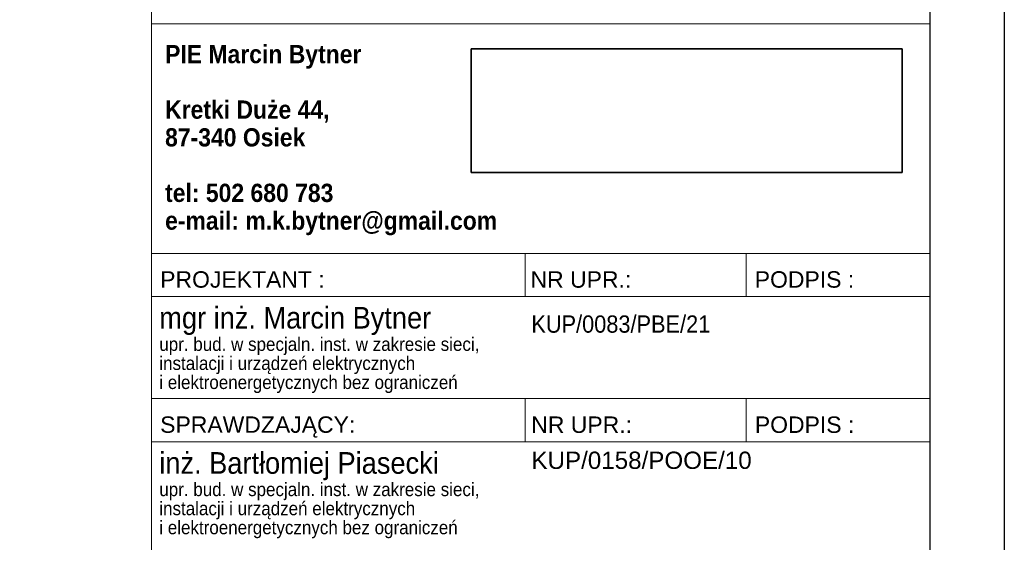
# Model space of a CAD drawing. Header units: millimetres. Extents: x -14609 to 44937, y 52278 to 67558.
# Tile 22 of 48: x 39608 to 40337, y 53012 to 53398. Entities that reach past the tile are written whole.
import ezdxf

# ---------------------------------------------------------------- set-up
doc = ezdxf.new("R2010")
doc.units = ezdxf.units.MM
doc.layers.add('IE_Ramka', color=7, linetype='Continuous', lineweight=35)
doc.styles.add('GENERATED_STYLE_3', font='arial.ttf')
doc.styles.add('GENERATED_STYLE_4', font='arialbd.ttf')
picture_1 = doc.add_image_def('image1.jpg', size_in_pixel=(571, 164))

# ---------------------------------------------------------------- blocks, each defined once
blk = doc.blocks.new('*U69')
for points in [[(0, 0), (-6200, 0), (-6200, 2970), (0, 2970)], [(-55, 55), (-6000, 55), (-6000, 2915), (-55, 2915)]]:
    blk.add_lwpolyline(points, close=True)

msp = doc.modelspace()

# ---------------------------------------------------------------- linework, layer by layer
at = {"color": 7, "linetype": 'Continuous', "lineweight": 13}
for p, q in [((39705.94, 53395.48), (40281.94, 53395.48)), ((39705.94, 53225.48), (40281.94, 53225.48)), ((39982.27, 53225.48), (39982.27, 53193.48)), ((40145.94, 53225.48), (40145.94, 53193.48)), ((39705.94, 53193.48), (40281.94, 53193.48)), ((39705.94, 53117.97), (40281.94, 53117.97)), ((39982.27, 53117.97), (39982.27, 53085.97)), ((40145.94, 53117.97), (40145.94, 53085.97)), ((39705.94, 53085.97), (40281.94, 53085.97))]:
    msp.add_line(p, q, dxfattribs=at)
at = {"color": 7, "linetype": 'Continuous', "lineweight": 13, "flags": 128}
msp.add_lwpolyline([(39705.94, 54680.89), (40281.94, 54680.89), (40281.94, 52333.32), (39705.94, 52333.32)], close=True, dxfattribs=at)

# ---------------------------------------------------------------- block references
msp.add_blockref('*U69', (40336.94, 52278.32))

# ---------------------------------------------------------------- texts
at = {"color": 7, "linetype": 'Continuous', "lineweight": 13}
for s, insert, char_height, attachment_point, line_spacing_factor, style in [('\\pxql;\\A1;\\W0.9;PIE Marcin Bytner\\P\\PKretki Duże 44, \\P87-340 Osiek\\P\\Ptel: 502 680 783\\Pe-mail: m.k.bytner@gmail.com', (39715.93, 53379.74), 13.5, 1, 0.912923, 'GENERATED_STYLE_4'), ('\\pxql;\\A1;\\W0.9;mgr inż. Marcin Bytner\\P\\H0.625x;upr. bud. w specjaln. inst. w zakresie sieci, \\Pinstalacji i urządzeń elektrycznych \\Pi elektroenergetycznych bez ograniczeń', (39711.65, 53153.91), 16, 4, 0.846088, 'GENERATED_STYLE_3'), ('\\pxql;\\A1;\\W0.9;inż. Bartłomiej Piasecki\\P\\H0.625x;upr. bud. w specjaln. inst. w zakresie sieci, \\Pinstalacji i urządzeń elektrycznych \\Pi elektroenergetycznych bez ograniczeń', (39711.65, 53046.4), 16, 4, 0.846088, 'GENERATED_STYLE_3')]:
    msp.add_mtext(s, dxfattribs=dict(at, insert=insert, char_height=char_height, attachment_point=attachment_point, line_spacing_factor=line_spacing_factor, style=style))
at = {"color": 7, "linetype": 'Continuous', "lineweight": 13, "attachment_point": 4, "style": 'GENERATED_STYLE_3'}
for s, insert, char_height in [('\\A1;{\\pql;\\fArial|b0|i0|c238|p38;PROJEKTANT :}', (39712.3, 53206.05), 12.16), ('\\A1;{\\pql;\\fArial|b0|i0|c238|p38;NR UPR.:}', (39986.36, 53206.04), 12.16), ('\\A1;{\\pql;\\fArial|b0|i0|c238|p38;PODPIS :}', (40152.26, 53206.05), 12.16), ('\\A1;{\\W0.900000x;\\pql;\\fArial|b0|i0|c238|p38;KUP/0083/PBE/21}', (39986.97, 53173.03), 12.8), ('\\A1;{\\pql;\\fArial|b0|i0|c238|p38;SPRAWDZAJĄCY:}', (39712.3, 53096.89), 12.16), ('\\A1;{\\pql;\\fArial|b0|i0|c238|p38;NR UPR.:}', (39986.88, 53098.53), 12.16), ('\\A1;{\\pql;\\fArial|b0|i0|c238|p38;PODPIS :}', (40152.34, 53098.54), 12.16), ('\\A1;{\\pql;\\fArial|b0|i0|c238|p38;KUP/0158/POOE/10}', (39987.02, 53072.19), 12.8)]:
    msp.add_mtext(s, dxfattribs=dict(at, insert=insert, char_height=char_height))

# ---------------------------------------------------------------- pictures from other files: only their frames are drawn
at = {"layer": 'IE_Ramka'}
image = msp.add_image(picture_1, insert=(39942.36, 53285.35), size_in_units=(318.98, 91.62), dxfattribs=at)
image.dxf.flags = 7

doc.saveas('drawing.dxf')
